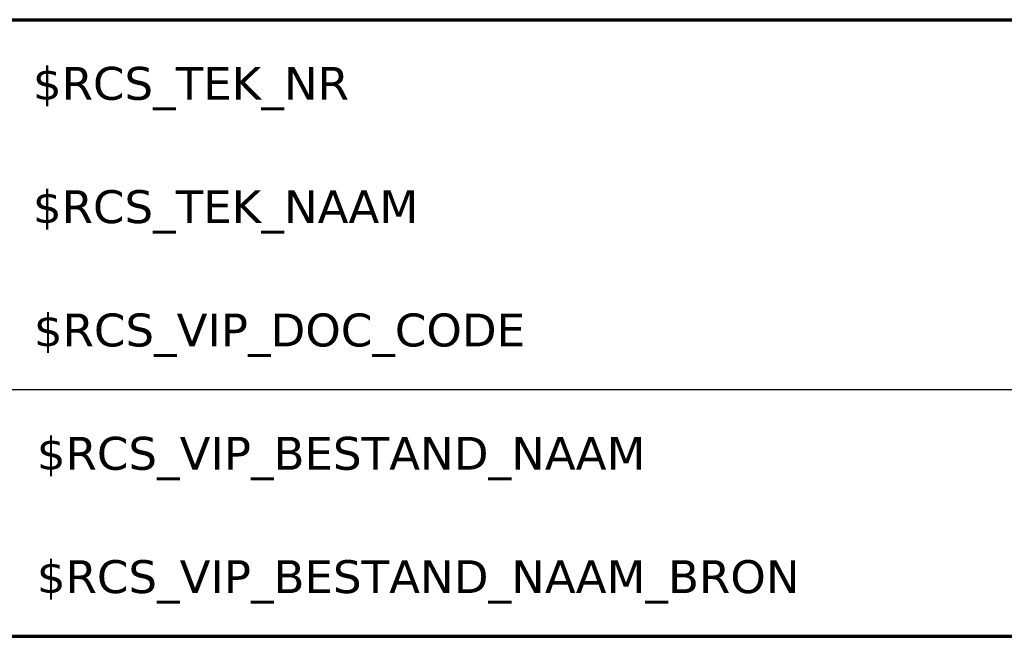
# Model space of a CAD drawing. Header units: millimetres. Extents: x -200 to 7, y -7 to 90.
# Tile 68 of 69: x -164 to -104, y 52 to 90. Entities that reach past the tile are written whole.
import ezdxf

# ---------------------------------------------------------------- set-up
doc = ezdxf.new("R2010")
doc.units = ezdxf.units.MM
doc.layers.add('--.--_L_titelblok', color=7, linetype='Continuous')
doc.layers.add('--.--_T_titelblok', color=6, linetype='Continuous')
doc.styles.add('Verdana_3', font='verdana.ttf', dxfattribs={"height": 2})

msp = doc.modelspace()

# ---------------------------------------------------------------- linework, layer by layer
at = {"layer": '--.--_L_titelblok', "lineweight": 70}
for p, q in [((-200, 90), (-55, 90)), ((-200, 52.5), (-55, 52.5))]:
    msp.add_line(p, q, dxfattribs=at)
at = {"layer": '--.--_L_titelblok'}
msp.add_line((-200, 67.5), (-55, 67.5), dxfattribs=at)

# ---------------------------------------------------------------- texts
at = {"layer": '--.--_T_titelblok', "style": 'Verdana_3'}
for tag, p in [('$RCS_TEK_NR', (-162.788, 85.13)), ('$RCS_TEK_NAAM', (-162.788, 77.63)), ('$RCS_VIP_DOC_CODE', (-162.729, 70.13)), ('$RCS_VIP_BESTAND_NAAM', (-162.548, 62.63)), ('$RCS_VIP_BESTAND_NAAM_BRON', (-162.548, 55.13))]:
    msp.add_attdef(tag, p, '', height=2, dxfattribs=at)

doc.saveas('drawing.dxf')
